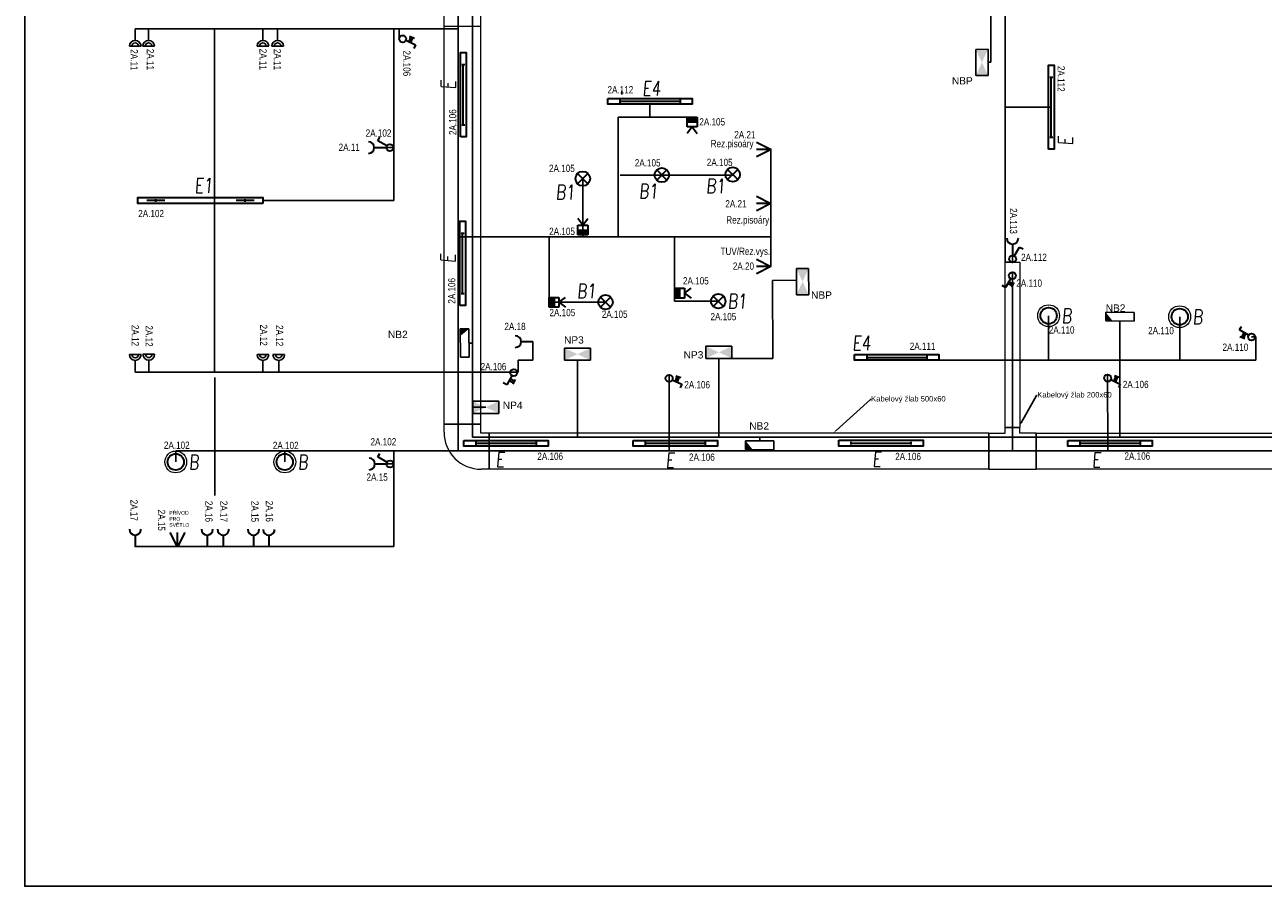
# Model space of a CAD drawing. Header units: millimetres. Extents: x 373037 to 682063, y 76092 to 274210.
# Tile 21 of 256: x 420037 to 437077, y 180192 to 192050. Entities that reach past the tile are written whole.
import ezdxf
from ezdxf import colors
from ezdxf.entities.mleader import LeaderData, LeaderLine
from ezdxf.enums import TextEntityAlignment as Align
from ezdxf.math import Vec2, Vec3

# ---------------------------------------------------------------- set-up
doc = ezdxf.new("R2010")
doc.units = ezdxf.units.MM
doc.header["$LTSCALE"] = 100
doc.layers.get('0').update_dxf_attribs({"linetype": 'CONTINUOUS'})
for name, color, linetype, lineweight in [('2DE_OBL', 97, 'CONTINUOUS', 30), ('2DE_OBL_L1', 91, 'CONTINUOUS', 30), ('CP_DETAL', 33, 'CONTINUOUS', 18), ('E_KABELOVY ŽLAB', 36, 'CONTINUOUS', 25), ('E_NOUZOVÉ+PP OSVĚTLENÍ', 60, 'CONTINUOUS', 25), ('E_SVĚTLA POPIS', 130, 'CONTINUOUS', 30), ('E_VEDENÍ SILNOPROUD', 50, 'CONTINUOUS', 25), ('E_VEDENÍ_CBS', 214, 'CONTINUOUS', 25), ('E_VYPINACE', 170, 'CONTINUOUS', 30), ('E_ZÁSUVKY POPIS', 156, 'CONTINUOUS', 30), ('E_ZÁSUVKY-DVOJITE', 7, 'CONTINUOUS', 25), ('E_ZÁSUVKY.OST.+VYVODY', 11, 'CONTINUOUS', 30), ('E_ŽLABY', 40, 'CONTINUOUS', 15), ('U1 LIGHTING', 10, 'CONTINUOUS', 35)]:
    doc.layers.add(name, color=color, linetype=linetype, lineweight=lineweight)
for name, color, linetype in [('BEZPECNOSTNE SVETLA', 80, 'CONTINUOUS'), ('E_RÁM', 253, 'CONTINUOUS'), ('GC3_MEP_E_LV_SECURITY LIGHT', 80, 'CONTINUOUS'), ('PIKTOGRAMY', 210, 'CONTINUOUS'), ('PRIPOJKA 230V', 1, 'CONTINUOUS'), ('ŽLAB', 7, 'CONTINUOUS')]:
    doc.layers.add(name, color=color, linetype=linetype)
doc.styles.add('ARIAL', font='arial.ttf')
doc.styles.add('CP_ATTR', font='ROMANS.SHX')
doc.styles.add('CS-ROMANS', font='romans.shx', dxfattribs={"width": 0.75, "oblique": 5})
doc.styles.get("Standard").update_dxf_attribs({"font": 'arial.ttf'})
doc.styles.add('V+P_01_B3_E_FP_001$0$BLOCK', font='romans.shx', dxfattribs={"width": 0.8})

# ---------------------------------------------------------------- blocks, each defined once
blk = doc.blocks.new('zasuvka_jednoducha')
at = {"color": 1, "lineweight": 30}
blk.add_line((19281, 12983), (19281, 13143), dxfattribs=at)
blk.add_arc((19281, 12903), 80, 0, 180, dxfattribs=at)
blk = doc.blocks.new('A$C3423193F')
at = {"color": 1, "linetype": 'ByBlock'}
for p, q in [((80, 240), (0, 240)), ((80, 240), (160, 240)), ((80, 160), (80, 0))]:
    blk.add_line(p, q, dxfattribs=at)
for radius in [80, 45.2]:
    blk.add_arc((80, 240), radius, 180, 0, dxfattribs=at)
blk = doc.blocks.new('*U28', base_point=(57391, -22719))
at = {"lineweight": 30, "ltscale": 0.1}
for p, q in [((57291, -22519), (57391, -22719)), ((57391, -22719), (57391, -22519)), ((57391, -22719), (57491, -22519))]:
    blk.add_line(p, q, dxfattribs=at)
blk = doc.blocks.new('pripojka 230V')
at = {"layer": 'PRIPOJKA 230V', "color": 1, "xscale": -1}
blk.add_blockref('*U28', (0, -2, -40), dxfattribs=at)
blk = doc.blocks.new('*U30')
at = {"color": 0, "linetype": 'ByBlock'}
for p, q in [((24, 249.57), (96, 374.28)), ((96, 374.28), (143.56, 346.82))]:
    blk.add_line(p, q, dxfattribs=at)
blk.add_circle((0, 208), 48, dxfattribs=at)
blk = doc.blocks.new('prepinas-svetel-jednoduchy')
at = {"layer": 'E_VYPINACE', "rotation": 89.99999999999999}
blk.add_blockref('*U30', (208, 2), dxfattribs=at)
blk = doc.blocks.new('E')
at = {"layer": 'U1 LIGHTING', "style": 'CS-ROMANS', "oblique": 5, "width": 0.75}
blk.add_text('E', height=200, dxfattribs=at).set_placement((229480, 21709))
blk = doc.blocks.new('*U24')
at = {"color": 0, "linetype": 'ByBlock'}
for p, q in [((24, 249.57), (96, 374.28)), ((96, 374.28), (143.56, 346.82))]:
    blk.add_line(p, q, dxfattribs=at)
blk.add_circle((0, 208), 48, dxfattribs=at)
blk = doc.blocks.new('tlacitko_prepinac_svetla')
at = {"layer": 'E_VYPINACE'}
for points in [[(16875, 8774), (16940, 8744)], [(16888, 8798), (16951, 8769)], [(16930, 8722), (16960, 8787)]]:
    blk.add_lwpolyline(points, dxfattribs=at)
at = {"layer": 'E_VYPINACE', "rotation": 180}
blk.add_blockref('*U24', (16937, 9090), dxfattribs=at)
blk = doc.blocks.new('*U32', base_point=(28429, 5840))
at = {"linetype": 'ByBlock'}
blk.add_hatch(color=0, dxfattribs=at).paths.add_polyline_path([(28362, 5840), (28497, 5840), (28497, 5772), (28362, 5772)])
at = {"color": 0, "linetype": 'ByBlock'}
for p, q in [((28429, 5907), (28362, 5997)), ((28429, 5907), (28497, 5997)), ((28362, 5907), (28497, 5907)), ((28362, 5772), (28362, 5907)), ((28362, 5840), (28497, 5840)), ((28497, 5907), (28497, 5772)), ((28497, 5772), (28362, 5772))]:
    blk.add_line(p, q, dxfattribs=at)
blk = doc.blocks.new('pohybove-cidlo-svetla')
at = {"layer": 'E_VYPINACE', "rotation": 180}
blk.add_blockref('*U32', (-1, 30), dxfattribs=at)
blk = doc.blocks.new('*U99')
for p, q in [((120, 260), (120, 370)), ((120, 370), (620, 370)), ((620, 370), (620, 260)), ((0, -250), (0, 250)), ((0, 250), (110, 250)), ((110, -250), (0, -250))]:
    blk.add_line(p, q)
for radius in [510, 10]:
    blk.add_arc((110, 260), radius, 270, 0)
at = {"style": 'CP_ATTR', "flags": 9}
for tag in ['NAME', 'PRODUCER', 'PRODUCT-TYPE', 'ARTICLE', 'FLOW', 'NUMBER', 'SYSTEM', 'FORM', 'SIZE', 'OTHER']:
    blk.add_attdef(tag, (0, 0), '', height=0.0001, dxfattribs=at)
blk = doc.blocks.new('*U100')
for p, q in [((0, -250), (0, 250)), ((0, 250), (10960, 250)), ((10960, 250), (10960, -250)), ((10960, -250), (0, -250))]:
    blk.add_line(p, q)
at = {"style": 'CP_ATTR', "flags": 9}
for tag in ['NAME', 'PRODUCER', 'PRODUCT-TYPE', 'ARTICLE', 'FLOW', 'NUMBER', 'SYSTEM', 'FORM', 'SIZE', 'OTHER']:
    blk.add_attdef(tag, (0, 0), '', height=0.0001, dxfattribs=at)
blk = doc.blocks.new('*U101')
for p, q in [((0, -250), (0, 250)), ((0, 250), (0, 250)), ((0, 250), (225, 250)), ((225, 325), (225, 325)), ((225, 325), (425, 325)), ((225, 250), (225, 325)), ((425, 325), (425, 325)), ((425, 250), (425, 325)), ((650, 250), (425, 250)), ((650, 250), (650, 250)), ((650, 250), (650, -250)), ((0, -250), (0, -250)), ((0, -250), (650, -250)), ((650, -250), (650, -250))]:
    blk.add_line(p, q)
at = {"style": 'CP_ATTR', "flags": 9}
for tag in ['NAME', 'PRODUCER', 'PRODUCT-TYPE', 'ARTICLE', 'FLOW', 'NUMBER', 'SYSTEM', 'FORM', 'SIZE', 'OTHER']:
    blk.add_attdef(tag, (0, 0), '', height=0.0001, dxfattribs=at)
blk = doc.blocks.new('*U102')
for p, q in [((0, -100), (0, 100)), ((0, 100), (2275, 100)), ((2275, 100), (2275, -100)), ((2275, -100), (0, -100))]:
    blk.add_line(p, q)
at = {"style": 'CP_ATTR', "flags": 9}
for tag in ['NAME', 'PRODUCER', 'PRODUCT-TYPE', 'ARTICLE', 'FLOW', 'NUMBER', 'SYSTEM', 'FORM', 'SIZE', 'OTHER']:
    blk.add_attdef(tag, (0, 0), '', height=0.0001, dxfattribs=at)
blk = doc.blocks.new('2DELLI009_CZ')
for p, q in [((-0.5, 0.1), (-0.5, -0.1)), ((-0.5, 0), (0.5, 0)), ((0.5, 0.1), (0.5, -0.1))]:
    blk.add_line(p, q)
blk.add_lwpolyline([(-0.7, 0.2), (0.7, 0.2), (0.7, -0.2), (-0.7, -0.2)], close=True)
at = {"linetype": 'ByBlock', "style": 'CP_ATTR', "flags": 9}
for tag, p in [('NAME', (-0.092, -0.018)), ('GROUP', (-0.092, -0.018)), ('NUMBER', (-0.092, -0.018)), ('PRODUCER', (-0.092, -0.018)), ('ARTICLE', (-0.092, -0.018)), ('CHARACTER', (-0.092, -0.018)), ('VOLTAGE', (-0.092, -0.019)), ('WEIGHT', (-0.092, -0.018)), ('OTHER', (-0.092, -0.018)), ('PRODUCT-TYPE', (-0.092, -0.019)), ('ORDER-NO', (-0.092, -0.019)), ('POWER', (-0.092, -0.019))]:
    blk.add_attdef(tag, text='', height=0.00005, dxfattribs=at).set_placement(p, align=Align.MIDDLE_LEFT)
blk = doc.blocks.new('*U90')
at = {"layer": 'E_NOUZOVÉ+PP OSVĚTLENÍ', "linetype": 'ByBlock'}
for p, q in [((-121, 195), (-119, -195)), ((-1, 195), (-121, 195)), ((1, -195), (-1, 195)), ((-119, -195), (1, -195))]:
    blk.add_line(p, q, dxfattribs=at)
at = {"layer": 'E_NOUZOVÉ+PP OSVĚTLENÍ'}
blk.add_solid([(-1, 195), (-121, 195), (-120, 98)], dxfattribs=at)
at = {"layer": 'E_NOUZOVÉ+PP OSVĚTLENÍ', "style": 'ARIAL'}
blk.add_attdef('BEZ.SV', (52, -54), '', height=100, dxfattribs=at)
blk = doc.blocks.new('*U89')
at = {"layer": 'E_NOUZOVÉ+PP OSVĚTLENÍ', "linetype": 'ByBlock'}
for p, q in [((135, 59), (-255, 61)), ((-255, 61), (-255, -59)), ((135, -61), (135, 59)), ((-255, -59), (135, -61))]:
    blk.add_line(p, q, dxfattribs=at)
at = {"layer": 'E_NOUZOVÉ+PP OSVĚTLENÍ'}
blk.add_solid([(-255, 61), (-255, -59), (-158, -60)], dxfattribs=at)
at = {"layer": 'E_NOUZOVÉ+PP OSVĚTLENÍ', "style": 'ARIAL'}
blk.add_attdef('BEZ.SV', (52, -54), '', height=100, dxfattribs=at)
blk = doc.blocks.new('V+P_01_B3_E_FP_001$0$E-LI-35')
at = {"layer": 'E_NOUZOVÉ+PP OSVĚTLENÍ', "linetype": 'ByBlock'}
for p, q in [((-10.9, -1.9), (10.9, -1.9)), ((-10.9, -12.1), (-10.9, -1.9)), ((10.9, -1.9), (10.9, -12.1)), ((-10.9, -12.1), (10.9, -12.1))]:
    blk.add_line(p, q, dxfattribs=at)
at = {"layer": 'E_NOUZOVÉ+PP OSVĚTLENÍ'}
blk.add_solid([(-10.9, -12.1), (-10.9, -1.9), (10.9, -1.9), (10.9, -12.1)], dxfattribs=at)
at = {"layer": 'E_NOUZOVÉ+PP OSVĚTLENÍ', "style": 'V+P_01_B3_E_FP_001$0$BLOCK', "width": 0.8, "flags": 8}
for tag, p in [('DIVERS.1', (-17.9, -2.1)), ('DIVERS.2', (-16.4, -12))]:
    blk.add_attdef(tag, text='', height=7.25, dxfattribs=at).set_placement(p, align=Align.RIGHT)
at = {"layer": 'E_NOUZOVÉ+PP OSVĚTLENÍ', "style": 'V+P_01_B3_E_FP_001$0$BLOCK', "width": 0.8}
for tag, p, height, flags in [('BLOCKNAME', (-6.8, -1.4), 2.54, 3), ('LEISTUNG', (13.3, -12), 7.25, 8)]:
    blk.add_attdef(tag, p, '', height=height, dxfattribs=dict(at, flags=flags))
blk.add_attdef('STROMKREIS', text='', height=7.25, dxfattribs=at).set_placement((-11.8, -23.8), align=Align.BOTTOM_CENTER)
blk = doc.blocks.new('*U40')
at = {"layer": 'GC3_MEP_E_LV_SECURITY LIGHT', "xscale": 16.54563019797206, "yscale": 16.54563022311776, "zscale": 16.54563022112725}
blk.add_blockref('V+P_01_B3_E_FP_001$0$E-LI-35', (0, 116), dxfattribs=at)
at = {"layer": 'PIKTOGRAMY', "style": 'ARIAL'}
blk.add_attdef('PIKTOGRAM', (162, -40), '', height=100, dxfattribs=at)
blk = doc.blocks.new('*U41')
at = {"layer": 'GC3_MEP_E_LV_SECURITY LIGHT', "xscale": 16.54563019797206, "yscale": 16.54563022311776, "zscale": 16.54563022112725, "rotation": 270.2193183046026}
blk.add_blockref('V+P_01_B3_E_FP_001$0$E-LI-35', (116, 0), dxfattribs=at)
at = {"layer": 'PIKTOGRAMY', "style": 'ARIAL'}
blk.add_attdef('PIKTOGRAM', (162, -40), '', height=100, dxfattribs=at)
blk = doc.blocks.new('2DELLI018_CZ')
for p, q in [((-0.6, 0), (-0.4, 0)), ((-0.5, 0.1), (-0.5, -0.1)), ((0.4, 0), (0.6, 0)), ((0.5, 0.1), (0.5, -0.1))]:
    blk.add_line(p, q)
blk.add_lwpolyline([(-0.7, 0.2), (0.7, 0.2), (0.7, -0.2), (-0.7, -0.2)], close=True)
at = {"linetype": 'ByBlock', "style": 'CP_ATTR', "flags": 9}
for tag, p in [('NAME', (-0.092, -0.018)), ('GROUP', (-0.092, -0.018)), ('NUMBER', (-0.092, -0.018)), ('PRODUCER', (-0.092, -0.018)), ('ARTICLE', (-0.092, -0.018)), ('CHARACTER', (-0.092, -0.018)), ('VOLTAGE', (-0.092, -0.019)), ('WEIGHT', (-0.092, -0.018)), ('OTHER', (-0.092, -0.018)), ('PRODUCT-TYPE', (-0.092, -0.019)), ('ORDER-NO', (-0.092, -0.019)), ('POWER', (-0.092, -0.019))]:
    blk.add_attdef(tag, text='', height=0.00005, dxfattribs=at).set_placement(p, align=Align.MIDDLE_LEFT)
blk = doc.blocks.new('E1')
at = {"layer": 'U1 LIGHTING', "style": 'CS-ROMANS', "oblique": 5, "width": 0.75}
blk.add_text('E1', height=200, dxfattribs=at).set_placement((229480, 21709))
blk = doc.blocks.new('2DELPH010_CZ')
blk.add_ellipse((0, 0), major_axis=(-0.053, 0.053), ratio=1, start_param=3.926991, end_param=10.210176)
at = {"layer": 'CP_DETAL'}
blk.add_ellipse((0, 0), major_axis=(-0.0707, 0.0707), ratio=1, start_param=3.926991, end_param=10.210176, dxfattribs=at)
at = {"linetype": 'ByBlock', "style": 'CP_ATTR', "flags": 9}
for tag in ['NAME', 'GROUP', 'NUMBER', 'PRODUCER', 'ARTICLE', 'PRODUCT-TYPE', 'ORDER-NO', 'CHARACTER', 'POWER', 'VOLTAGE', 'WEIGHT', 'OTHER']:
    blk.add_attdef(tag, text='', height=0.00000005, dxfattribs=at).set_placement((0, 0), align=Align.MIDDLE_LEFT)
blk = doc.blocks.new('B')
at = {"layer": 'U1 LIGHTING', "style": 'CS-ROMANS', "oblique": 5, "width": 0.75}
blk.add_text('B', height=200, dxfattribs=at).set_placement((229480, 21709))
blk = doc.blocks.new('*U103')
for p, q in [((0, -250), (0, 250)), ((0, 250), (6877, 250)), ((6877, 250), (6877, -250)), ((6877, -250), (0, -250))]:
    blk.add_line(p, q)
at = {"style": 'CP_ATTR', "flags": 9}
for tag in ['NAME', 'PRODUCER', 'PRODUCT-TYPE', 'ARTICLE', 'FLOW', 'NUMBER', 'SYSTEM', 'FORM', 'SIZE', 'OTHER']:
    blk.add_attdef(tag, (0, 0), '', height=0.0001, dxfattribs=at)
blk = doc.blocks.new('E4')
at = {"layer": 'U1 LIGHTING', "style": 'CS-ROMANS', "oblique": 5, "width": 0.75}
blk.add_text('E4', height=200, dxfattribs=at).set_placement((229480, 21709))
blk = doc.blocks.new('2DELLI_01_CZ')
for p, q in [((-0.354, 0.354), (0.354, -0.354)), ((-0.354, -0.354), (0.354, 0.354))]:
    blk.add_line(p, q)
blk.add_circle((0, 0), 0.5)
at = {"linetype": 'ByBlock', "style": 'CP_ATTR', "flags": 9}
for tag, p in [('NAME', (-0.092, -0.018)), ('GROUP', (-0.092, -0.018)), ('NUMBER', (-0.092, -0.018)), ('PRODUCER', (-0.092, -0.018)), ('ARTICLE', (-0.092, -0.018)), ('CHARACTER', (-0.092, -0.018)), ('VOLTAGE', (-0.092, -0.019)), ('WEIGHT', (-0.092, -0.018)), ('OTHER', (-0.092, -0.018)), ('PRODUCT-TYPE', (-0.092, -0.019)), ('ORDER-NO', (-0.092, -0.019)), ('POWER', (-0.092, -0.019))]:
    blk.add_attdef(tag, text='', height=0.00005, dxfattribs=at).set_placement(p, align=Align.MIDDLE_LEFT)
blk = doc.blocks.new('B1')
at = {"layer": 'U1 LIGHTING', "style": 'CS-ROMANS', "oblique": 5, "width": 0.75}
blk.add_text('B1', height=200, dxfattribs=at).set_placement((229480, 21709))
blk = doc.blocks.new('*U106')
for p, q in [((0, -250), (0, 250)), ((0, 250), (11475, 250)), ((11475, 250), (11475, -250)), ((11475, -250), (0, -250))]:
    blk.add_line(p, q)
at = {"linetype": 'ByBlock', "style": 'CP_ATTR', "flags": 9}
for tag in ['NAME', 'PRODUCER', 'PRODUCT-TYPE', 'ARTICLE', 'FLOW', 'NUMBER', 'SYSTEM', 'FORM', 'SIZE', 'OTHER']:
    blk.add_attdef(tag, (0, 0), '', height=0.0001, dxfattribs=at)

msp = doc.modelspace()

# ---------------------------------------------------------------- linework, layer by layer
for p, q in [((422647, 191995), (422647, 187270)), ((422651, 187195), (422651, 185570))]:
    msp.add_line(p, q)
at = {"layer": 'E_RÁM', "color": 252, "true_color": 0x939598}
msp.add_lwpolyline([(446617, 180192), (420037, 180192), (420037, 203872), (446617, 203872)], close=True, dxfattribs=at)
at = {"layer": 'E_VEDENÍ SILNOPROUD'}
for p, q in [((426001, 197980), (426001, 186183)), ((433527, 194622), (433527, 190916)), ((421556, 191995), (426001, 191995)), ((425114, 190094), (425114, 191995)), ((425189, 191995), (425189, 191856)), ((428252, 191092), (428252, 191142)), ((428638, 190957), (428638, 190782)), ((434161, 190916), (433527, 190916)), ((433527, 190916), (433527, 188782)), ((429219, 190779), (428202, 190779)), ((428202, 190779), (428202, 189132)), ((425006, 190359), (425114, 190359)), ((425114, 190262), (425114, 190265)), ((425114, 189632), (425114, 190196)), ((430302, 190333, -40), (430302, 188725, -40)), ((427714, 189157), (427714, 189932)), ((428227, 189982), (429784, 189982)), ((428802, 189982), (429220, 189982)), ((423314, 189632), (425114, 189632)), ((427714, 189157), (427714, 189132)), ((428202, 189132), (426001, 189132)), ((427252, 189132), (427252, 188231)), ((428202, 189132), (429002, 189132)), ((428977, 188245), (428977, 189132)), ((430302, 189132, -40), (429002, 189132)), ((433627, 188782), (433628, 188873)), ((433527, 188782), (433627, 188782)), ((433627, 186190), (433627, 188632)), ((427252, 188232), (428027, 188232)), ((429578, 188245), (428977, 188245)), ((434124, 188046), (434121, 187432)), ((435927, 188032), (435927, 187432)), ((427027, 187432), (427027, 187689)), ((436977, 187754), (436917, 187754)), ((436977, 187432), (436977, 187754)), ((421556, 187270), (426776, 187270)), ((426776, 187270), (426827, 187270)), ((426827, 187270), (426827, 187432)), ((426827, 187432), (427027, 187432)), ((432615, 187432), (433527, 187432)), ((435927, 187432), (433527, 187432)), ((435927, 187432), (436977, 187432)), ((428902, 187232), (428903, 186187)), ((434936, 187235), (434937, 186190)), ((422114, 186032), (422114, 186185)), ((422114, 186185), (445427, 186185)), ((423614, 186185), (423614, 186032)), ((425114, 186185), (425114, 186005)), ((422114, 186032), (422114, 186032)), ((422114, 186032), (422114, 186032)), ((422114, 186032), (422114, 186032)), ((422114, 186032), (422114, 186032)), ((425114, 186005), (425014, 186005)), ((425114, 184870), (425114, 186005)), ((421556, 184870), (425114, 184870))]:
    msp.add_line(p, q, dxfattribs=at)
at = {"layer": 'E_VEDENÍ_CBS'}
for p, q in [((426199, 197757), (426199, 186374)), ((433327, 195197), (433327, 191534)), ((433327, 191534), (433290, 191534)), ((430323, 188532), (430654, 188533)), ((430327, 187457), (430323, 188532)), ((435104, 187972), (435104, 186374)), ((426149, 187668), (426199, 187668)), ((429586, 187457), (430327, 187457)), ((429586, 187457), (429586, 186374)), ((427641, 187432), (427641, 186374)), ((426380, 186785), (426199, 186785)), ((426199, 186374), (438707, 186374)), ((430150, 186322), (430150, 186374))]:
    msp.add_line(p, q, dxfattribs=at)
at = {"layer": 'E_ŽLABY'}
msp.add_line((425805, 192032), (426305, 192032), dxfattribs=at)

# ---------------------------------------------------------------- block references
msp.add_blockref('E1', (192892, 168030))
at = {"layer": '2DE_OBL'}
for name, p, xscale, yscale, zscale in [('2DELLI_01_CZ', (427714, 189932), 200, 200, 100), ('2DELLI_01_CZ', (428802, 189982), 200, 200, 100), ('2DELLI_01_CZ', (429777, 189989), 200, 200, 100), ('2DELLI_01_CZ', (428027, 188232), 200, 200, 100), ('2DELLI_01_CZ', (429578, 188245), 200, 200, 100), ('2DELPH010_CZ', (434124, 188046), 1500, 1500, 252.5252525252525), ('2DELPH010_CZ', (435927, 188032), 1500, 1500, 252.5252525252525), ('2DELPH010_CZ', (422114, 186032), 1500, 1500, 252.5252525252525), ('2DELPH010_CZ', (423614, 186032), 1500, 1500, 252.5252525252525)]:
    msp.add_blockref(name, p, dxfattribs=dict(at, xscale=xscale, yscale=yscale, zscale=zscale))
at = {"layer": '2DE_OBL', "xscale": 1228.571428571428, "yscale": 200, "zscale": 1000, "rotation": 180}
msp.add_blockref('2DELLI018_CZ', (422454, 189632), dxfattribs=at)
at = {"layer": '2DE_OBL_L1', "xscale": 828.5714285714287, "yscale": 200, "zscale": 1000, "rotation": 90}
for p in [(426070, 191089), (434161, 190916), (426061, 188766)]:
    msp.add_blockref('2DELLI009_CZ', p, dxfattribs=at)
at = {"layer": '2DE_OBL_L1', "xscale": 828.5714285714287, "yscale": 200, "zscale": 1000}
for p in [(428638, 190997), (432035, 187472), (426657, 186290), (428986, 186290), (431816, 186291), (434967, 186290)]:
    msp.add_blockref('2DELLI009_CZ', p, dxfattribs=at)
at = {"layer": 'E_NOUZOVÉ+PP OSVĚTLENÍ'}
ref = msp.add_blockref('*U41', (433206, 191532), dxfattribs=at)
ref.add_attrib('PIKTOGRAM', 'NBP', (432793, 191229), dxfattribs={"height": 100, "style": 'ARIAL'})
ref = msp.add_blockref('*U41', (430738, 188515), dxfattribs=at)
ref.add_attrib('PIKTOGRAM', 'NBP', (430855, 188280), dxfattribs={"height": 100, "style": 'ARIAL'})
ref = msp.add_blockref('*U89', (435164, 188032), dxfattribs=at)
ref.add_attrib('BEZ.SV', 'NB2', (434909, 188101), dxfattribs={"layer": 'BEZPECNOSTNE SVETLA', "height": 100, "style": 'ARIAL'})
ref = msp.add_blockref('*U90', (426149, 187668), dxfattribs=at)
ref.add_attrib('BEZ.SV', 'NB2', (425034, 187738), dxfattribs={"layer": 'BEZPECNOSTNE SVETLA', "height": 100, "style": 'ARIAL'})
ref = msp.add_blockref('*U40', (427641, 187516), dxfattribs=at)
ref.add_attrib('PIKTOGRAM', 'NP3', (427456, 187662), dxfattribs={"height": 100, "style": 'ARIAL'})
ref = msp.add_blockref('*U40', (429586, 187541), dxfattribs=at)
ref.add_attrib('PIKTOGRAM', 'NP3', (429102, 187457), dxfattribs={"height": 100, "style": 'ARIAL'})
ref = msp.add_blockref('*U40', (426380, 186785), dxfattribs=at)
ref.add_attrib('PIKTOGRAM', 'NP4', (426614, 186763), dxfattribs={"height": 100, "style": 'ARIAL'})
ref = msp.add_blockref('*U89', (430210, 186262), dxfattribs=at)
ref.add_attrib('BEZ.SV', 'NB2', (430005, 186478), dxfattribs={"layer": 'BEZPECNOSTNE SVETLA', "height": 100, "style": 'ARIAL'})
at = {"layer": 'E_ZÁSUVKY-DVOJITE', "xscale": -1, "rotation": 180}
for p in [(421476, 191995), (421661, 191995), (423234, 191995), (423436, 191995)]:
    msp.add_blockref('A$C3423193F', p, dxfattribs=at)
at = {"layer": 'E_ZÁSUVKY-DVOJITE'}
for p in [(421476, 187270), (421663, 187274), (423234, 187270), (423451, 187270)]:
    msp.add_blockref('A$C3423193F', p, dxfattribs=at)
at = {"layer": 'E_ZÁSUVKY.OST.+VYVODY', "color": 1}
for name, p, rotation in [('tlacitko_prepinac_svetla', (435562, 175758), 94.99999999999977), ('zasuvka_jednoducha', (411862, 209640), 270), ('zasuvka_jednoducha', (452909, 202015), 180), ('tlacitko_prepinac_svetla', (428035, 204690), 270), ('zasuvka_jednoducha', (413883, 206970), 270), ('tlacitko_prepinac_svetla', (439227, 171085), 94.99999999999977), ('tlacitko_prepinac_svetla', (445260, 171088), 94.99999999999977), ('zasuvka_jednoducha', (411871, 205286), 270), ('zasuvka_jednoducha', (440837, 198009), 180), ('zasuvka_jednoducha', (441827, 198009), 180), ('zasuvka_jednoducha', (442049, 198008), 180), ('zasuvka_jednoducha', (442465, 198008), 180), ('zasuvka_jednoducha', (442676, 198007), 180)]:
    msp.add_blockref(name, p, dxfattribs=dict(at, rotation=rotation))
at = {"layer": 'E_ZÁSUVKY.OST.+VYVODY', "rotation": 89.99999999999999}
for p in [(430304, 190333), (430301, 189591), (430302, 188724)]:
    msp.add_blockref('pripojka 230V', p, dxfattribs=at)
at = {"layer": 'E_ZÁSUVKY.OST.+VYVODY', "color": 1}
for p in [(416689, 179716), (409827, 178379)]:
    msp.add_blockref('tlacitko_prepinac_svetla', p, dxfattribs=at)
at = {"layer": 'E_ZÁSUVKY.OST.+VYVODY'}
msp.add_blockref('pripojka 230V', (422137, 184865), dxfattribs=at)
at = {"layer": 'E_ŽLABY'}
for name, p, rotation in [('*U100', (426055, 197512), 270), ('*U102', (433627, 186506), 90)]:
    msp.add_blockref(name, p, dxfattribs=dict(at, rotation=rotation))
for name, p in [('E4', (199054, 169366)), ('B1', (197862, 167938)), ('B1', (199006, 167952)), ('B1', (199931, 168022)), ('B1', (198153, 166576)), ('B1', (200228, 166436)), ('B', (204824, 166234)), ('B', (206627, 166220)), ('E4', (201944, 165860)), ('*U103', (426425, 186182)), ('*U106', (433952, 186181)), ('B', (192814, 164220)), ('B', (194314, 164220))]:
    msp.add_blockref(name, p, dxfattribs=at)
at = {"layer": 'E_ŽLABY', "zscale": 50, "rotation": 270}
msp.add_blockref('*U99', (426055, 186552), dxfattribs=at)
at = {"layer": 'E_ŽLABY', "zscale": 50}
msp.add_blockref('*U101', (433302, 186181), dxfattribs=at)
at = {"layer": 'U1 LIGHTING', "rotation": 90}
for p in [(447676, -38321), (456167, -39092), (447670, -40708)]:
    msp.add_blockref('E', p, dxfattribs=at)
at = {"layer": 'U1 LIGHTING'}
for p in [(197034, 164258), (199374, 164249), (202217, 164262), (205238, 164253)]:
    msp.add_blockref('E', p, dxfattribs=at)
at = {"layer": 'ŽLAB'}
for name, p in [('pohybove-cidlo-svetla', (429220, 190681)), ('prepinas-svetel-jednoduchy', (425061, 190356)), ('prepinas-svetel-jednoduchy', (425062, 186003))]:
    msp.add_blockref(name, p, dxfattribs=at)
for name, p, rotation in [('pohybove-cidlo-svetla', (427713, 189255), 180), ('prepinas-svetel-jednoduchy', (433626, 188825), 270), ('pohybove-cidlo-svetla', (427349, 188232), 89.99999999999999), ('pohybove-cidlo-svetla', (429077, 188357), 89.99999999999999)]:
    msp.add_blockref(name, p, dxfattribs=dict(at, rotation=rotation))

# ---------------------------------------------------------------- texts
at = {"layer": 'E_SVĚTLA POPIS', "width": 0.8}
for s, rotation, p in [('2A.106', 270, (425244, 191696)), ('2A.112', 270, (434246, 191484)), ('2A.106', 90, (425974, 190533)), ('2A.106', 90, (425961, 188211))]:
    msp.add_text(s, height=100, rotation=rotation, dxfattribs=at).set_placement(p)
for s, p in [('2A.112', (428055, 191106)), ('2A.105', (429318, 190664)), ('2A.102', (424727, 190510)), ('2A.105', (428430, 190100)), ('2A.105', (429421, 190106)), ('2A.105', (427250, 190024)), ('2A.102', (421598, 189402)), ('2A.105', (427252, 189157)), ('2A.112', (433745, 188800)), ('2A.105', (429093, 188476)), ('2A.110', (433679, 188444)), ('2A.105', (427256, 188039)), ('2A.105', (427976, 188016)), ('2A.105', (429472, 187983)), ('2A.110', (434126, 187799)), ('2A.110', (435493, 187790)), ('2A.111', (432213, 187575)), ('2A.110', (436517, 187562)), ('2A.106', (426309, 187295)), ('2A.106', (429111, 187046)), ('2A.106', (435145, 187049)), ('2A.102', (421951, 186213)), ('2A.102', (423450, 186210)), ('2A.102', (424794, 186260)), ('2A.106', (427089, 186060)), ('2A.106', (429176, 186049)), ('2A.106', (432013, 186058)), ('2A.106', (435167, 186064))]:
    msp.add_text(s, height=100, dxfattribs=at).set_placement(p)
at = {"layer": 'E_ZÁSUVKY POPIS', "width": 0.8}
for s, p in [('2A.11', (421492, 191713)), ('2A.11', (421715, 191719)), ('2A.11', (423266, 191721)), ('2A.11', (423463, 191719)), ('2A.113', (433591, 189526)), ('2A.12', (421508, 187919)), ('2A.12', (421698, 187911)), ('2A.12', (423274, 187924)), ('2A.12', (423493, 187917)), ('2A.17', (421490, 185514)), ('2A.16', (422521, 185497)), ('2A.17', (422726, 185497)), ('2A.15', (423154, 185496)), ('2A.16', (423353, 185499)), ('2A.15', (421869, 185376))]:
    msp.add_text(s, height=100, rotation=270, dxfattribs=at).set_placement(p)
for s, p in [('2A.21', (429799, 190487)), ('2A.11', (424355, 190314)), ('Rez.pisoáry', (429474, 190364)), ('2A.21', (429676, 189536)), ('Rez.pisoáry', (429689, 189314)), ('TUV/Rez.vys.', (429610, 188882)), ('2A.20', (429779, 188678)), ('2A.18', (426636, 187848)), ('2A.15', (424739, 185774))]:
    msp.add_text(s, height=100, dxfattribs=at).set_placement(p)
at = {"layer": 'E_ZÁSUVKY POPIS', "insert": (422025, 185357), "char_height": 50, "attachment_point": 1}
msp.add_mtext_dynamic_manual_height_columns('PŘÍVOD PRO SVĚTLO', width=210, gutter_width=12.5, heights=[0], dxfattribs=at)

# ---------------------------------------------------------------- leaders
at = {"layer": 'E_KABELOVY ŽLAB'}
ml = msp.add_multileader_mtext('Standard', dxfattribs=at)
ml.set_content('Kabelový žlab 500x60', color=256, style='ARIAL')
ml.set_leader_properties()
ml.build(insert=Vec2(0, 0))
ml.multileader.update_dxf_attribs({"arrow_head_size": 50})
ctx = ml.context
ctx.base_point, ctx.char_height, ctx.arrow_head_size, ctx.plane_origin = Vec3(431680, 186891), 75, 50, Vec3(431153, 186424)
notes = []
notes.append((ctx, [(0, (1, 1, 0), (431672, 186891), (1, 0), 8, [(0, [(431165, 186434)], 0, [])])]))
ctx.mtext.insert, ctx.mtext.flow_direction = Vec3(431682, 186940), 5
ml = msp.add_multileader_mtext('Standard', dxfattribs=at)
ml.set_content('Kabelový žlab 200x60', color=256, style='ARIAL')
ml.set_leader_properties()
ml.build(insert=Vec2(0, 0))
ml.multileader.update_dxf_attribs({"arrow_head_size": 50})
ctx = ml.context
ctx.base_point, ctx.char_height, ctx.arrow_head_size, ctx.plane_origin = Vec3(433965, 186946), 75, 50, Vec3(433709, 186517)
notes.append((ctx, [(0, (1, 1, 0), (433957, 186946), (1, 0), 8, [(0, [(433721, 186526)], 0, [])])]))
ctx.mtext.insert, ctx.mtext.flow_direction = Vec3(433967, 186995), 5
for ctx, leaders in notes:
    for number, flags, end, landing, length, lines in leaders:
        leader = LeaderData()
        leader.index, (leader.has_last_leader_line, leader.has_dogleg_vector, leader.attachment_direction) = number, flags
        leader.last_leader_point, leader.dogleg_vector, leader.dogleg_length = Vec3(end), Vec3(landing), length
        for number, points, colour, breaks in lines:
            line = LeaderLine()
            line.index, line.vertices, line.color, line.breaks = number, Vec3.list(points), colors.encode_raw_color(colour), breaks
            leader.lines.append(line)
        ctx.leaders.append(leader)

doc.saveas('drawing.dxf')
